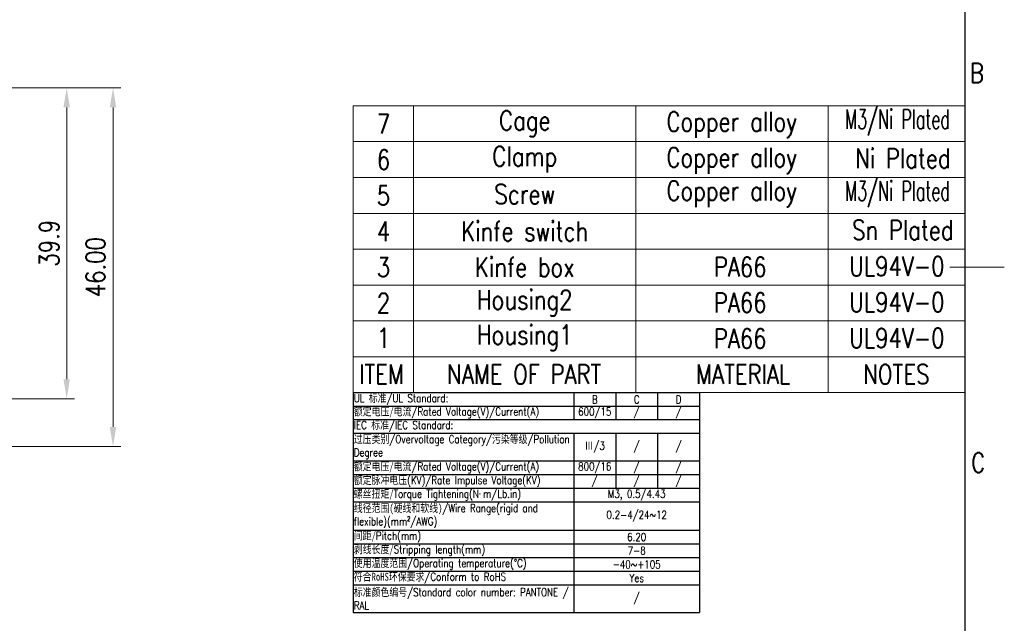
# Model space of a CAD drawing. Header units: inches. Extents: x 3728 to 5725, y -2497 to -825.
# Tile 14 of 15: x 5599 to 5725, y -2438 to -2360. Entities that reach past the tile are written whole.
import ezdxf
from ezdxf.enums import TextEntityAlignment as Align

# ---------------------------------------------------------------- set-up
doc = ezdxf.new("R2010")
doc.units = ezdxf.units.IN
doc.header["$MEASUREMENT"] = 0
doc.layers.get('0').update_dxf_attribs({"lineweight": 30})
doc.layers.get('Defpoints').update_dxf_attribs({"lineweight": 13})
for name, color, linetype, lineweight in [('TEXT', 6, 'Continuous', 13), ('尺寸线', 3, 'Continuous', 13), ('轮廓线', 7, 'Continuous', 30)]:
    doc.layers.add(name, color=color, linetype=linetype, lineweight=lineweight)
doc.styles.add('Romans-高1.8', font='romans.shx', dxfattribs={"width": 0.8, "height": 1.8})
doc.styles.add('romans-高2.5', font='romans.shx', dxfattribs={"width": 0.8, "height": 2.5})
doc.styles.add('romans-高3.5', font='romans.shx', dxfattribs={"width": 0.8, "height": 3.5})
doc.styles.add('宋体-高2.5', font='txt', dxfattribs={"width": 0.8, "height": 2.5})
doc.dimstyles.new('A4_1-Rev.1.1', dxfattribs={"dimtxt": 2.5, "dimasz": 2.5, "dimexe": 1, "dimexo": 0.3, "dimgap": 1, "dimtad": 1, "dimzin": 1, "dimdsep": 46, "dimtxsty": 'romans-高2.5', "dimcen": 1, "dimclrd": 256, "dimclre": 256, "dimclrt": 256, "dimadec": 1, "dimazin": 0, "dimtfac": 1, "dimtmove": 0, "dimatfit": 3, "dimfxl": 1, "dimtolj": 1, "dimtzin": 0, "dimlwd": -1, "dimlwe": -1, "dimarcsym": 0})

# ---------------------------------------------------------------- blocks, each defined once
blk = doc.blocks.new('*T6')
at = {"layer": '尺寸线', "color": 0, "linetype": 'ByBlock', "lineweight": -2, "transparency": 16777216}
for p, q in [((0, 0), (44.41, 0)), ((0, 0), (0, -28.23)), ((28.29, 0), (28.29, -3.45)), ((33.66, 0), (33.66, -3.45)), ((39.03, 0), (39.03, -3.45)), ((44.41, 0), (44.41, -28.23)), ((0, -1.75), (44.41, -1.75)), ((0, -3.45), (44.41, -3.45)), ((0, -5.2), (44.41, -5.2)), ((28.29, -5.2), (28.29, -28.23)), ((33.66, -5.2), (33.66, -12.27)), ((39.03, -5.2), (39.03, -12.27)), ((0, -8.77), (44.41, -8.77)), ((0, -10.52), (44.41, -10.52)), ((0, -12.27), (44.41, -12.27)), ((0, -14.03), (44.41, -14.03)), ((0, -17.65), (44.41, -17.65)), ((0, -19.41), (44.41, -19.41)), ((0, -21.16), (44.41, -21.16)), ((0, -22.91), (44.41, -22.91)), ((0, -24.67), (44.41, -24.67)), ((0, -28.23), (44.41, -28.23))]:
    blk.add_line(p, q, dxfattribs=at)
at = {"layer": '尺寸线', "color": 6, "lineweight": 13, "transparency": 16777216, "style": 'Romans-高1.8'}
for s, insert, char_height, width, attachment_point in [('UL {\\fNSimSun|b0|i0|c134|p49;标准\\Fsimplex|c0;/}UL Standard:', (0.06, -0.88), 1.0183, 28.1657, 4), ('{\\C3;B}', (30.97, -0.88), 1.018, 5.2543, 5), ('{\\C3;C}', (36.35, -0.88), 1.018, 5.2543, 5), ('{\\C3;D}', (41.72, -0.88), 1.018, 5.2543, 5), ('{\\fSimSun|b0|i0|c134|p54;额定电压/\\fSimSun|b0|i0|c134|p2;电流}/Rated Voltage(V)/Current(A)', (0.06, -2.6), 1.0183, 28.1657, 4), ('IEC {\\fNSimSun|b0|i0|c134|p49;标准}/IEC Standard:', (0.06, -4.33), 1.0183, 44.2886, 4), ('{\\fSimSun|b0|i0|c134|p54;过压类别}/Overvoltage Category/{\\fSimSun|b0|i0|c134|p54;污染等级}/Pollution Degree', (0.06, -6.99), 1.0183, 28.1657, 4), ('{\\fNSimSun|b0|i0|c134|p49;\\C3;Ⅲ\\Fromans|c134;/3}', (30.97, -6.99), 1.0183, 5.2543, 5), ('{\\C3;/}', (36.35, -6.99), 1.018, 5.2543, 5), ('{\\C3;/}', (41.72, -6.99), 1.018, 5.2543, 5), ('{\\fSimSun|b0|i0|c134|p54;额定电压/\\fSimSun|b0|i0|c134|p2;电流}/Rated Voltage(V)/Current(A)', (0.06, -9.64), 1.0183, 28.1657, 4), ('{\\C3;800/16} ', (30.97, -9.64), 1.0183, 5.2543, 5), ('{\\C256;/}', (36.35, -9.64), 1.018, 5.2543, 5), ('{\\C256;/}', (41.72, -9.64), 1.018, 5.2543, 5), ('{\\fSimSun|b0|i0|c134|p54;额定脉冲电压}(KV)/Rate Impulse Voltage(KV)', (0.06, -11.4), 1.0183, 28.1657, 4), ('{\\C3;/}', (30.97, -11.4), 1.018, 5.2543, 5), ('{\\C256;/}', (36.35, -11.4), 1.018, 5.2543, 5), ('{\\C256;/}', (41.72, -11.4), 1.018, 5.2543, 5), ('{\\fSimSun|b0|i0|c134|p2;螺丝扭矩\\fNSimSun|b0|i0|c134|p49;/}Torque Tightening(N{\\fMicrosoft YaHei|b0|i0|c134|p34;· }m/Lb.in)', (0.06, -13.15), 1.01829, 28.1657, 4), ('{\\C3;M3, 0.5/4.43}', (36.35, -13.15), 1.0183, 16.0029, 5), ('{\\fSimSun|b0|i0|c134|p2;线径范围\\fSimSun|b0|i0|c0|p2;(\\fSimSun|b0|i0|c134|p2;硬线和软线\\fSimSun|b0|i0|c0|p2;)}/Wire Range(rigid and flexible)(mm²/AWG)', (0.06, -15.84), 1.01829, 28.1657, 4), ('{\\C3;0.2-4/24~12}', (36.35, -15.84), 1.0183, 16.0029, 5), ('{\\fSimSun|b0|i0|c134|p2;间距\\fNSimSun|b0|i0|c134|p49;/}Pitch(mm)', (0.06, -18.53), 1.0183, 28.1657, 4), ('{\\C3;6.20}', (36.35, -18.53), 1.018, 16.0029, 5), ('{\\fSimSun|b0|i0|c134|p2;剥线长度\\fNSimSun|b0|i0|c134|p49;/}Stripping length(mm)', (0.06, -20.28), 1.0183, 28.1657, 4), ('{\\C3;7-8}', (36.35, -20.28), 1.018, 16.0029, 5), ('{\\fSimSun|b0|i0|c134|p2;使用温度范围}/Operating temperature(%%DC)', (0.06, -22.04), 1.0183, 28.1657, 4), ('{\\C3;-40~+105}', (36.35, -22.04), 1.0183, 16.0029, 5), ('{\\fSimSun|b0|i0|c134|p2;符合\\fSimSun|b0|i0|c0|p2;RoHS\\fSimSun|b0|i0|c134|p2;环保要求}/Conform to RoHS', (0.06, -23.79), 1.0183, 28.1657, 4), ('{\\C3;Yes}', (36.35, -23.79), 1.018, 16.0029, 5)]:
    blk.add_mtext(s, dxfattribs=dict(at, insert=insert, char_height=char_height, width=width, attachment_point=attachment_point))
at = {"layer": '尺寸线', "lineweight": 13, "transparency": 16777216, "style": 'Romans-高1.8'}
for s, insert, char_height, width, attachment_point in [('{\\C3;600/15}', (30.97, -2.6), 1.0183, 5.2543, 5), ('/', (36.35, -2.6), 1.02, 5.2543, 5), ('/', (41.72, -2.6), 1.02, 5.2543, 5), ('{\\fSimSun|b0|i0|c134|p2;\\C6;标准颜色编号\\Fromans|c134;/Standard color number: PANTONE / RAL }', (0.06, -26.45), 1.0183, 28.1657, 4), ('/ ', (36.35, -26.45), 1.018, 16.0029, 5)]:
    blk.add_mtext(s, dxfattribs=dict(at, insert=insert, char_height=char_height, width=width, attachment_point=attachment_point))
blk = doc.blocks.new('FOR-1754 Rev.1.1-A4客户图')
at = {"layer": '尺寸线'}
blk.add_line((-2, 100), (5, 100), dxfattribs=at)
at = {"layer": '轮廓线'}
blk.add_lwpolyline([(-74.67, 0), (0, 0), (0, 200), (-287, 200)], dxfattribs=at)
at = {"layer": 'TEXT', "style": 'romans-高2.5', "width": 0.8}
for s, p in [('B', (0.57, 123.66)), ('C', (0.74, 73.66))]:
    blk.add_text(s, height=2.5, dxfattribs=at).set_placement(p)
at = {"layer": '尺寸线', "width": 0.8}
for tag, height, style, p in [('/', 2.5, 'romans-高2.5', (-94.89, 30.44)), ('/', 2.5, 'romans-高2.5', (-96.71, 25.38)), ('/', 2.5, 'romans-高2.5', (-102.11, 20.6)), ('15EDGKNM-3.81-XXP-1Y-1000A(H)', 3.5, 'romans-高3.5', (-40.89, 11.73)), ('CENGMZ_2018.10.18', 2.5, 'romans-高2.5', (-97.54, 6.17)), ('15EDGKNM-3.5-C04', 2.5, 'romans-高2.5', (-47.36, 6.2)), ('T0-1', 2.5, 'romans-高2.5', (-5.69, 6.17)), ('1/1', 2.5, 'romans-高2.5', (-5.77, 1.37)), ('CUSTOMER_DRAWING', 2.5, 'romans-高2.5', (-56.48, 1.21)), ('2:1', 2.5, 'romans-高2.5', (-23.28, 1.2))]:
    blk.add_attdef(tag, text='', height=height, dxfattribs=dict(at, style=style)).set_placement(p, align=Align.CENTER)
at = {"layer": '尺寸线', "style": '宋体-高2.5', "width": 0.8}
blk.add_attdef('/', text='', height=2.5, dxfattribs=at).set_placement((-55.64, 31.97), align=Align.MIDDLE_LEFT)
blk = doc.blocks.new('*D10')
at = {"layer": 'Defpoints', "color": 0, "transparency": 16777216}
for p in [(5589.29, -2368.83), (5611.05, -2368.83), (5583.75, -2414.83)]:
    blk.add_point(p, dxfattribs=at)
at = {"layer": '尺寸线', "transparency": 16777216}
for p, q in [((5589.59, -2368.83), (5612.05, -2368.83)), ((5611.05, -2412.33), (5611.05, -2371.33)), ((5584.05, -2414.83), (5612.05, -2414.83))]:
    blk.add_line(p, q, dxfattribs=at)
for points in [[(5610.63, -2371.33), (5611.47, -2371.33), (5611.05, -2368.83)], [(5610.63, -2412.33), (5611.47, -2412.33), (5611.05, -2414.83)]]:
    blk.add_solid(points, dxfattribs=at)
at = {"layer": '尺寸线', "transparency": 16777216, "insert": (5608.8, -2391.83), "char_height": 2.5, "attachment_point": 5, "rotation": 90, "style": 'romans-高2.5'}
blk.add_mtext('\\A1;46.00', dxfattribs=at)
blk = doc.blocks.new('*D11')
at = {"layer": 'Defpoints', "color": 0, "transparency": 16777216}
for p in [(5600.82, -2368.83), (5605.11, -2368.83), (5589.15, -2408.71)]:
    blk.add_point(p, dxfattribs=at)
at = {"layer": '尺寸线', "transparency": 16777216}
for p, q in [((5601.12, -2368.83), (5606.11, -2368.83)), ((5605.11, -2406.21), (5605.11, -2371.33)), ((5589.45, -2408.71), (5606.11, -2408.71))]:
    blk.add_line(p, q, dxfattribs=at)
for points in [[(5604.69, -2371.33), (5605.52, -2371.33), (5605.11, -2368.83)], [(5604.69, -2406.21), (5605.52, -2406.21), (5605.11, -2408.71)]]:
    blk.add_solid(points, dxfattribs=at)
at = {"layer": '尺寸线', "transparency": 16777216, "insert": (5602.86, -2388.77), "char_height": 2.5, "attachment_point": 5, "rotation": 90, "style": 'romans-高2.5'}
blk.add_mtext('\\A1;39.9', dxfattribs=at)

msp = doc.modelspace()

# ---------------------------------------------------------------- linework, layer by layer
at = {"layer": '尺寸线'}
for p, q in [((5641.871, -2398.089), (5641.871, -2371.13)), ((5641.871, -2371.13), (5720.371, -2371.13)), ((5649.603, -2398.089), (5649.603, -2371.13)), ((5678.108, -2398.089), (5678.108, -2371.13)), ((5702.799, -2398.089), (5702.799, -2371.13)), ((5641.871, -2375.73), (5720.371, -2375.73)), ((5641.871, -2380.33), (5720.371, -2380.33)), ((5641.871, -2384.93), (5720.371, -2384.93)), ((5641.871, -2389.53), (5720.371, -2389.53)), ((5641.871, -2394.13), (5720.371, -2394.13)), ((5641.871, -2407.93), (5641.871, -2398.089)), ((5649.603, -2407.93), (5649.603, -2398.089)), ((5678.108, -2407.93), (5678.108, -2398.089)), ((5702.799, -2407.93), (5702.799, -2398.089)), ((5641.871, -2398.73), (5720.371, -2398.73)), ((5641.871, -2403.33), (5720.371, -2403.33)), ((5643.757, -2407.93), (5720.371, -2407.93))]:
    msp.add_line(p, q, dxfattribs=at)

# ---------------------------------------------------------------- block references
for name, p in [('FOR-1754 Rev.1.1-A4客户图', (5720.371, -2491.826)), ('*T6', (5641.871, -2407.93))]:
    msp.add_blockref(name, p)

# ---------------------------------------------------------------- texts
at = {"layer": 'TEXT', "style": 'romans-高2.5', "width": 0.8}
for s, p in [('ITEM', (5642.617, -2406.814)), ('NAME OF PART', (5653.883, -2406.814)), ('MATERIAL', (5685.818, -2406.814)), ('NOTES', (5707.276, -2406.814))]:
    msp.add_text(s, height=2.5, dxfattribs=at).set_placement(p)
at = {"layer": '尺寸线', "char_height": 2.5, "attachment_point": 5, "style": 'romans-高2.5'}
for s, insert, width in [('7', (5645.737, -2373.434), 2.85202), ('Cage', (5663.856, -2373.43), 28.50515), ('{\\Fsimplex|c0;Copper\\Fsimplex|c134; alloy}', (5690.398, -2373.57), 24.03472), ('{\\W0.6;M3/Ni Plated }', (5711.681, -2373.27), 19.10926), ('6', (5645.737, -2378.034), 2.85202), ('Clamp', (5663.856, -2378.03), 28.50515), ('{\\Fsimplex|c0;Copper\\Fsimplex|c134; alloy}', (5690.398, -2378.17), 24.03472), ('Ni Plated ', (5712.354, -2377.87), 19.10926), ('5', (5645.737, -2382.634), 2.85202), ('Screw', (5663.856, -2382.47), 28.50515), ('{\\Fsimplex|c0;Copper\\Fsimplex|c134; alloy}', (5690.398, -2382.45), 24.03472), ('{\\W0.6;M3/Ni Plated }', (5711.681, -2382.47), 19.10926), ('4', (5645.737, -2387.234), 2.85202), ('Kinfe switch', (5663.856, -2387.23), 28.50515), ('Sn Plated ', (5712.354, -2387.07), 19.10926), ('3', (5645.737, -2391.834), 2.85202), ('Kinfe box', (5663.856, -2391.83), 28.50515), ('PA66', (5691.501, -2391.792), 2.85202), ('UL94V-0', (5711.585, -2391.715), 2.85202), ('2', (5645.737, -2396.434), 2.85202), ('Housing2', (5663.856, -2396.434), 2.85202), ('PA66', (5691.501, -2396.392), 2.85202), ('UL94V-0', (5711.585, -2396.315), 2.85202), ('1', (5645.737, -2400.915), 2.85202), ('Housing1', (5663.856, -2400.915), 23.83382), ('PA66', (5691.501, -2400.992), 2.85202), ('UL94V-0', (5711.585, -2400.915), 2.85202)]:
    msp.add_mtext(s, dxfattribs=dict(at, insert=insert, width=width))

# ---------------------------------------------------------------- dimensions: what is measured, and where the dimension line sits
at = {"layer": '尺寸线', "color": 4}
dim = msp.add_linear_dim(base=(5611.052, -2368.834), p1=(5583.746, -2414.834), p2=(5589.291, -2368.834), angle=90, dimstyle='A4_1-Rev.1.1', dxfattribs=at)
dim.commit()
dim.dimension.update_dxf_attribs({"geometry": '*D10', "text_midpoint": (5608.802, -2391.834)})
at = {"layer": '尺寸线'}
dim = msp.add_linear_dim(base=(5605.106, -2368.834), p1=(5589.146, -2408.714), p2=(5600.821, -2368.834), angle=90, dimstyle='A4_1-Rev.1.1', override={"dimdec": 1, "dimfxl": 0.18}, dxfattribs=at)
dim.commit()
dim.dimension.update_dxf_attribs({"geometry": '*D11', "text_midpoint": (5602.856, -2388.774)})

doc.saveas('drawing.dxf')
